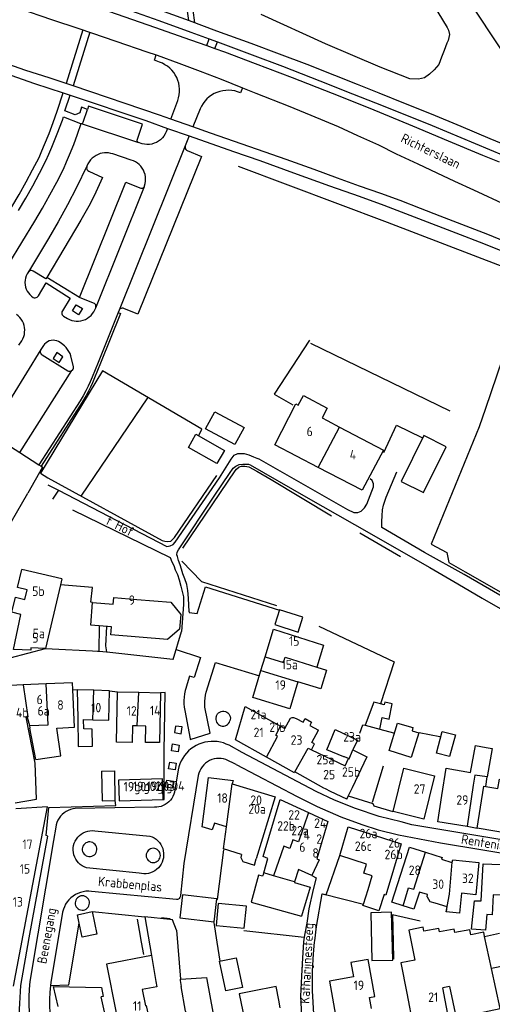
# Model space of a CAD drawing. Header units: metres. Extents: x 226218 to 240385, y 439369 to 449677.
# Tile 241 of 256: x 236161 to 236286, y 444984 to 445244. Entities that reach past the tile are written whole.
import ezdxf

# ---------------------------------------------------------------- set-up
doc = ezdxf.new("R2010")
doc.units = ezdxf.units.M
doc.header["$MEASUREMENT"] = 0
for name, color, linetype in [('BIJGEBOUW', 4, 'Continuous'), ('DAKRAND', 4, 'Continuous'), ('DAKRAND-BYG', 4, 'Continuous'), ('HEG', 253, 'Continuous'), ('HEK', 253, 'Continuous'), ('HOOFDGEBOUW', 4, 'Continuous'), ('HUISNUMMER', 253, 'Continuous'), ('KANTVERH', 253, 'Continuous'), ('KANTWATER', 153, 'Continuous'), ('KNTONVERHARD', 253, 'Continuous'), ('KUNSTWERK', 253, 'Continuous'), ('OVLIJNOBJ', 253, 'Continuous'), ('RASTER', 253, 'Continuous'), ('STRAATNAAM', 253, 'Continuous'), ('TUSSENMUUR', 253, 'Continuous')]:
    doc.layers.add(name, color=color, linetype=linetype)
doc.styles.get("Standard").update_dxf_attribs({"font": 'iso.shx'})

msp = doc.modelspace()

# ---------------------------------------------------------------- linework, layer by layer
at = {"layer": 'BIJGEBOUW'}
for p in [(236182.98, 445045.3), (236186.55, 445037.48)]:
    msp.add_line(p, (236186.44, 445045.35), dxfattribs=at)
for points in [[(236182.98, 445045.3), (236183.11, 445037.43), (236186.55, 445037.48)], [(236199.26, 445037.79), (236199.11, 445043.28), (236187.45, 445042.92), (236187.63, 445037.44), (236199.26, 445037.79)]]:
    msp.add_lwpolyline(points, dxfattribs=at)
at = {"layer": 'DAKRAND'}
for p, q in [((236172.41, 445096.23), (236161.83, 445098.72)), ((236163.28, 445059.62), (236163.84, 445057.35)), ((236163.84, 445057.35), (236164, 445056.71)), ((236249.54, 445050.89), (236253.26, 445049.1)), ((236252.32, 445010.08), (236253.57, 445013.97)), ((236202.8, 445003.21), (236203.9, 444990.16)), ((236284.42, 445001.52), (236288.36, 445002.34)), ((236203.9, 444990.16), (236210.86, 444990.62)), ((236275.14, 444988.28), (236273.37, 444987.94))]:
    msp.add_line(p, q, dxfattribs=at)
for points in [[(236235.08, 445142.19), (236236.43, 445144.73), (236242.74, 445141.4), (236241.39, 445138.85)], [(236180.59, 445089.93), (236180.12, 445090.02), (236180.6, 445093.92), (236172.04, 445094.64)], [(236180.59, 445089.93), (236186.04, 445089.47), (236186.11, 445090.33), (236186.19, 445091.29), (236192.29, 445090.78)], [(236160.11, 445036.88), (236165.72, 445037.86), (236165.33, 445047.39), (236162.96, 445059.56), (236163.28, 445059.62)], [(236165.56, 445048.34), (236172.18, 445049.32), (236171.09, 445056.71)], [(236244.83, 445056.28), (236250.76, 445053.45), (236249.56, 445050.95)], [(236273.13, 445038.85), (236274.22, 445046.04), (236280.71, 445044.89), (236281.99, 445052.08), (236284.83, 445051.57), (236286.42, 445051.29), (236285.15, 445043.76)], [(236249.56, 445050.95), (236249.53, 445050.89), (236249.54, 445050.89)], [(236285.15, 445043.76), (236281.85, 445044.26), (236281.44, 445041.57)], [(236220.07, 445023.22), (236219.83, 445022.45), (236220.42, 445021.34), (236223.45, 445020.42), (236223.94, 445022.05)], [(236225.82, 445018.03), (236225.63, 445017.46), (236224.56, 445017.76), (236222.58, 445010.57), (236235.93, 445006.9)], [(236257.8, 445012.6), (236256.42, 445008.32), (236252.19, 445009.68), (236252.32, 445010.08)], [(236269.17, 445012), (236269.92, 445010.8), (236271.22, 445010.41), (236274.43, 445009.45), (236274.29, 445008.03)], [(236285.04, 445007.31), (236284.7, 445003.18), (236281, 445003.39), (236281.73, 445010.98), (236283.52, 445010.9)], [(236280.8, 445001.95), (236280.54, 445003.3), (236276.57, 445002.54), (236276.39, 445003.45), (236272.48, 445002.7), (236272.29, 445003.64), (236268.34, 445002.88), (236268.14, 445003.93), (236264.38, 445003.21), (236265.91, 444995.26), (236262.27, 444994.56), (236263.82, 444986.47)], [(236171.44, 444982.96), (236170.25, 444988.22), (236182.98, 444987.99), (236183.38, 444985.63), (236182.82, 444985.51)], [(236229.88, 444984.67), (236229.17, 444988.23), (236222.95, 444986.98)]]:
    msp.add_lwpolyline(points, dxfattribs=at)
at = {"layer": 'DAKRAND-BYG'}
for p, q in [((236252.77, 445057.43), (236256.64, 445056.4)), ((236177.81, 445001.32), (236177.03, 445005))]:
    msp.add_line(p, q, dxfattribs=at)
for points in [[(236218.29, 445131.78), (236210.52, 445135.95), (236212.95, 445140.48), (236220.72, 445136.32), (236218.29, 445131.78)], [(236213.53, 445126.75), (236205.99, 445131), (236207.97, 445134.5), (236215.51, 445130.25), (236213.53, 445126.75)], [(236268.26, 445119.07), (236274.29, 445131.2), (236268.37, 445134.15), (236262.33, 445122.02), (236268.26, 445119.07)], [(236228.84, 445084.09), (236235, 445082.13), (236236.24, 445086.03), (236230.09, 445087.99), (236228.84, 445084.09)], [(236256.82, 445063.09), (236255.1, 445063.52), (236252.77, 445057.43)], [(236256.64, 445056.4), (236257.26, 445059.48), (236259.15, 445059.09), (236259.95, 445063.14), (236257.99, 445063.52), (236257.82, 445062.85), (236256.82, 445063.09)], [(236265, 445048.91), (236259.14, 445050.73), (236261.39, 445057.96), (236265.45, 445056.83), (236265.22, 445055.98), (236267.01, 445055.44), (236265, 445048.91)], [(236275.16, 445049.12), (236271.67, 445050.04), (236273.18, 445055.82), (236276.68, 445054.9), (236275.16, 445049.12)], [(236203.68, 445006.41), (236212.77, 445005.36), (236213.48, 445011.45), (236204.39, 445012.49), (236203.68, 445006.41)], [(236177.03, 445005), (236176.55, 445007.26), (236180.43, 445008.08)], [(236180.43, 445008.08), (236181.69, 445002.14), (236177.81, 445001.32)], [(236213.28, 445004.38), (236220.78, 445003.66), (236221.35, 445009.52), (236213.84, 445010.24), (236213.28, 445004.38)], [(236260.08, 444995.25), (236259.78, 445007.93), (236254.29, 445007.8), (236254.59, 444995.12), (236260.08, 444995.25)], [(236215.86, 444987.08), (236214.23, 444994.94), (236218.63, 444995.86), (236220.26, 444988), (236215.86, 444987.08)]]:
    msp.add_lwpolyline(points, dxfattribs=at)
at = {"layer": 'HEG'}
for p, q in [((236275.28, 445140.63), (236238.42, 445158.53)), ((236251.4, 445108.42), (236262.11, 445102.13)), ((236279.27, 445098.08), (236324.32, 445072.2)), ((236254.69, 445037.05), (236257.68, 445046.68)), ((236192.36, 445006.04), (236192.91, 445003.11)), ((236192.91, 445003.11), (236193.49, 445000)), ((236220.64, 445003.08), (236236.61, 445001.33)), ((236193.49, 445000), (236194.1, 444996.74))]:
    msp.add_line(p, q, dxfattribs=at)
for points in [[(236238.08, 445159.42), (236228.72, 445145.16), (236233.63, 445142.27)], [(236204.47, 445104.36), (236218.39, 445124.84), (236218.74, 445125.28), (236219.4, 445125.87), (236220.05, 445126.1), (236220.95, 445126.08), (236221.99, 445125.86), (236224.1, 445124.77), (236227.93, 445122.55), (236243.84, 445112.91)], [(236168.77, 445122.97), (236199.05, 445106.41), (236199.69, 445106.2), (236200.53, 445106.09), (236201.33, 445106.22), (236202.24, 445107.14), (236213.53, 445123.56)], [(236204.19, 445100.9), (236209.43, 445095.47), (236229.34, 445089.17)]]:
    msp.add_lwpolyline(points, dxfattribs=at)
at = {"layer": 'HEK'}
for p, q in [((236177.57, 445118.11), (236195.19, 445144.18)), ((236267.07, 445055.48), (236272.57, 445054.47))]:
    msp.add_line(p, q, dxfattribs=at)
for points in [[(236296.51, 445176.07), (236284.63, 445141.37), (236283.03, 445136.48), (236270.23, 445105.38), (236274.46, 445103.15), (236274.95, 445100.51), (236279.27, 445098.08)], [(236208.74, 445134.15), (236209.52, 445135.82), (236183.21, 445151.35), (236166.76, 445124.21), (236168.77, 445122.97)], [(236240.53, 445083.65), (236260.46, 445074.22), (236256.82, 445063.09)]]:
    msp.add_lwpolyline(points, dxfattribs=at)
at = {"layer": 'HOOFDGEBOUW'}
for p, q in [((236234.45, 445142.53), (236235.08, 445142.19)), ((236241.39, 445138.85), (236242.68, 445138.17)), ((236242.68, 445138.17), (236246, 445136.42)), ((236153.15, 445134.91), (236161.32, 445129.66)), ((236161.32, 445129.66), (236166.38, 445126.41)), ((236167.32, 445125.81), (236163.41, 445118.95)), ((236166.38, 445126.41), (236166.93, 445126.06)), ((236166.93, 445126.06), (236167.32, 445125.81)), ((236172.41, 445096.23), (236172.04, 445094.64)), ((236225.19, 445071.92), (236226.3, 445075.56)), ((236239.96, 445072.81), (236242.52, 445071.99)), ((236162.18, 445068.12), (236151.06, 445067.65)), ((236168.26, 445068.38), (236162.18, 445068.12)), ((236175.8, 445056.91), (236175.38, 445066.9)), ((236185.1, 445066.59), (236180.9, 445066.71)), ((236192.82, 445066.17), (236198.56, 445066.06)), ((236238.59, 445058.29), (236238.13, 445057.37)), ((236238.13, 445057.37), (236240.44, 445056.15)), ((236165.56, 445048.34), (236164, 445056.71)), ((236171.09, 445056.71), (236175.8, 445056.91)), ((236281.44, 445041.57), (236279.79, 445030.7)), ((236225.82, 445018.03), (236225.92, 445018.37)), ((236194.4, 445006.68), (236196.17, 444996.48)), ((236201.05, 445005.99), (236194.4, 445006.68)), ((236290.18, 444993.84), (236286.24, 444993)), ((236185.88, 444971.86), (236182.82, 444985.51)), ((236230.29, 444982.64), (236229.88, 444984.67))]:
    msp.add_line(p, q, dxfattribs=at)
for points in [[(236240.36, 445125.72), (236228.83, 445131.72), (236234.45, 445142.53)], [(236246, 445136.42), (236257.61, 445130.28), (236251.97, 445119.68), (236240.36, 445125.72)], [(236155.8, 445105.6), (236156.11, 445106.16), (236163.41, 445118.95)], [(236172.04, 445094.64), (236168.09, 445077.8), (236164.22, 445077.96), (236164.2, 445077.3), (236159.6, 445077.47), (236161.6, 445086.78), (236159.21, 445087.41), (236160.19, 445091.33), (236162.62, 445090.73), (236163.25, 445093.32), (236160.7, 445093.92), (236161.83, 445098.72)], [(236192.29, 445090.78), (236201.3, 445090.03), (236203.98, 445086.8), (236203.65, 445082.86), (236200.42, 445080.18), (236185.44, 445081.43), (236185.61, 445083.49), (236180.09, 445083.96), (236180.59, 445089.93)], [(236226.3, 445075.56), (236228.5, 445082.85), (236241.73, 445078.65), (236239.96, 445072.81)], [(236234.98, 445068.91), (236232.82, 445061.77), (236223.05, 445064.82), (236225.19, 445071.92)], [(236242.52, 445071.99), (236241.07, 445067.07), (236234.98, 445068.91)], [(236175.38, 445066.9), (236175.3, 445068.68), (236168.26, 445068.38)], [(236180.9, 445066.71), (236176.46, 445066.83), (236176.7, 445059.25), (236176.76, 445051.79), (236180.6, 445051.91), (236180.45, 445056.43), (236178.27, 445056.5), (236178.19, 445058.94), (236180.67, 445058.86)], [(236180.67, 445058.86), (236184.88, 445058.75), (236185.1, 445066.59)], [(236192.35, 445057.29), (236191.14, 445057.32), (236191.05, 445052.87), (236186.95, 445052.96), (236187.21, 445066.28), (236192.82, 445066.17)], [(236198.56, 445066.06), (236198.3, 445052.83), (236194.6, 445052.9), (236194.68, 445057.24), (236192.35, 445057.29)], [(236226.61, 445049.01), (236218.43, 445053.56), (236221, 445062.45), (236230.37, 445057.24)], [(236230.37, 445057.24), (236231.52, 445056.6), (236233.02, 445059.3), (236233.46, 445059.48), (236233.81, 445059.47), (236234.54, 445059.26), (236236.37, 445058.29)], [(236236.37, 445058.29), (236236.89, 445059.23), (236238.59, 445058.29)], [(236238.54, 445050.91), (236239.36, 445052.48), (236238.7, 445052.83), (236240.44, 445056.15)], [(236248.38, 445048.6), (236247.3, 445049.04), (236247.18, 445049.08), (236242.65, 445050.94), (236244.83, 445056.28)], [(236238.54, 445050.91), (236247.45, 445046.65), (236248.38, 445048.6)], [(236234.19, 445045.07), (236234.08, 445044.86), (236226.61, 445049.01)], [(236253.26, 445049.1), (236249.34, 445040.89), (236248.32, 445038.76)], [(236248.32, 445038.76), (236247.92, 445037.94), (236247.89, 445037.87), (236243.57, 445039.93), (236242.24, 445040.57), (236241.86, 445040.75), (236234.19, 445045.07)], [(236271.14, 445044.03), (236268.3, 445032.56), (236260.17, 445034.59), (236262.99, 445046.05), (236271.14, 445044.03)], [(236216.05, 445030.57), (236212.84, 445031.54), (236212.29, 445029.7), (236209.6, 445030.51), (236211.28, 445043.6), (236217.83, 445042.77), (236217.57, 445041.92), (236217.58, 445041.92)], [(236217.58, 445041.92), (236228.92, 445038.48), (236223.94, 445022.05)], [(236293.05, 445039.53), (236291.32, 445028.72), (236282.43, 445030.15), (236284.22, 445041.33), (236287.96, 445040.73), (236288.35, 445043.18), (236291.95, 445042.36), (236291.54, 445039.77), (236293.05, 445039.53)], [(236225.92, 445018.37), (236227.04, 445022.12), (236225.75, 445022.72), (236230.27, 445037.79), (236237.8, 445034.32)], [(236279.79, 445030.7), (236279.78, 445030.66), (236272.06, 445031.83), (236273.13, 445038.85)], [(236159.6, 444988.36), (236168.61, 445035.87), (236160.27, 445035.31)], [(236237.8, 445034.32), (236242.93, 445031.95), (236239.97, 445022.09), (236240.58, 445021.81), (236238.66, 445017.63), (236235.1, 445019.27), (236234.1, 445015.93)], [(236220.07, 445023.22), (236215.29, 445024.67), (236216.05, 445030.57)], [(236253.57, 445013.97), (236254.63, 445017.56), (236252.41, 445018.27), (236253.11, 445020.66), (236246.09, 445022.92), (236248.33, 445030.53), (236262.29, 445026.05), (236258.29, 445012.45), (236257.8, 445012.6)], [(236262.83, 445009.6), (236259.85, 445010.55), (236264.51, 445025.19), (236268.8, 445023.83)], [(236268.8, 445023.83), (236273.16, 445022.44), (236273, 445021.94), (236275.76, 445021.06), (236275.8, 445021.17)], [(236275.8, 445021.17), (236275.98, 445021.76), (236282.93, 445021.05), (236282.07, 445012.55), (236278.3, 445012.93), (236277.77, 445007.67), (236274.29, 445008.03)], [(236283.52, 445010.9), (236284.02, 445020.77), (236290.91, 445020.43), (236290.5, 445012.35), (236286.68, 445012.54), (236286.42, 445007.24), (236285.04, 445007.31)], [(236234.1, 445015.93), (236234.05, 445015.77), (236238.22, 445014.52), (236235.93, 445006.9)], [(236269.17, 445012), (236269.31, 445012.59), (236267.17, 445013.27), (236265.71, 445008.69), (236262.83, 445009.6)], [(236202.8, 445003.21), (236201.72, 445005.92), (236201.05, 445005.99)], [(236284.42, 445001.52), (236284.18, 445002.67), (236280.8, 445001.95)], [(236196.17, 444996.48), (236184.3, 444994.16), (236186.82, 444981.27), (236185.49, 444981.01), (236187.93, 444968.5), (236189.88, 444968.88), (236190.45, 444965.97), (236197.46, 444967.35)], [(236254.48, 444982.41), (236253.95, 444985.31), (236255.36, 444985.56), (236253.58, 444995.44), (236249.02, 444994.61), (236249.71, 444990.77), (236243.33, 444989.62), (236244.95, 444980.68)], [(236275.14, 444988.28), (236276.92, 444979.92), (236288.51, 444982.4), (236286.24, 444993)], [(236205.22, 444981.75), (236207.05, 444971.44), (236207.82, 444971.58), (236208.7, 444966.72), (236217.46, 444968.31), (236215.72, 444977.86), (236212.87, 444977.34), (236212.13, 444981.4), (236212.53, 444981.47), (236210.95, 444990.1), (236210.86, 444990.62)], [(236222.95, 444986.98), (236219.45, 444986.28), (236220.82, 444979.49), (236222.32, 444979.79)], [(236263.82, 444986.47), (236265.51, 444977.69), (236274.99, 444979.51), (236273.37, 444987.94)]]:
    msp.add_lwpolyline(points, dxfattribs=at)
at = {"layer": 'KANTVERH'}
for p, q in [((236204.6, 445254.09), (236205.98, 445244.08)), ((236207.71, 445243.44), (236206.22, 445254.42)), ((236177.98, 445241.63), (236173.61, 445227.4)), ((236179.84, 445241.01), (236175.4, 445226.79)), ((236210.86, 445237.46), (236211.45, 445239.23)), ((236210.86, 445237.46), (236212.97, 445236.71)), ((236211.45, 445239.23), (236213.69, 445238.41)), ((236212.97, 445236.71), (236213.69, 445238.41)), ((236194.98, 445235.82), (236197.45, 445234.97)), ((236197.45, 445234.97), (236197.71, 445234.88)), ((236175.4, 445226.79), (236173.61, 445227.4)), ((236171.21, 445220.07), (236172.8, 445224.9)), ((236172.8, 445224.9), (236174.63, 445224.29)), ((236220.29, 445226.29), (236219.73, 445224.92)), ((236220.29, 445226.29), (236223.8, 445224.86)), ((236201.31, 445217.94), (236203.14, 445222.88)), ((236178.07, 445217.14), (236179.23, 445220.56)), ((236209.09, 445220.71), (236207.14, 445215.89)), ((236177.41, 445216.82), (236177.49, 445216.79)), ((236177.41, 445216.82), (236177.49, 445216.79)), ((236177.49, 445216.79), (236177.58, 445216.77)), ((236177.49, 445216.79), (236177.58, 445216.77)), ((236177.58, 445216.77), (236192.74, 445211.75)), ((236207.14, 445215.89), (236201.31, 445217.94)), ((236200.42, 445215.53), (236200.09, 445214.63)), ((236200.42, 445215.53), (236206.18, 445213.52)), ((236211.84, 445214.25), (236207.14, 445215.89)), ((236193.68, 445211.46), (236192.74, 445211.75)), ((236206.18, 445213.52), (236205.13, 445210.89)), ((236190.84, 445207.14), (236185.92, 445208.74)), ((236205.13, 445210.89), (236187.59, 445167.33)), ((236179.1, 445205.53), (236176.33, 445199.84)), ((236179.57, 445204.16), (236183.21, 445202.51)), ((236181.43, 445168.02), (236194.31, 445200.14)), ((236194.31, 445200.14), (236194.37, 445200.3)), ((236194.31, 445200.14), (236194.37, 445200.3)), ((236158.42, 445179.64), (236165.29, 445190.97)), ((236177.43, 445191.23), (236168.48, 445176.05)), ((236177.11, 445170.71), (236168.48, 445176.05)), ((236180.86, 445169.27), (236177.11, 445170.71)), ((236181.22, 445167.5), (236181.41, 445167.97)), ((236181.41, 445167.97), (236181.43, 445168.02)), ((236181.41, 445167.97), (236181.43, 445168.02)), ((236187.59, 445167.33), (236187.35, 445166.72)), ((236172.89, 445165.77), (236173.93, 445165.15)), ((236161.07, 445158.11), (236161.83, 445159.27)), ((236166.86, 445156.95), (236153.15, 445134.91)), ((236167.56, 445158.01), (236166.86, 445156.95)), ((236173.12, 445157.91), (236172.38, 445158.53)), ((236167.2, 445155.58), (236174.02, 445151.34)), ((236175.5, 445152.39), (236174.83, 445155.32)), ((236161.32, 445129.66), (236175.11, 445151.37)), ((236177.29, 445143.39), (236166.38, 445126.41)), ((236177.83, 445143.04), (236166.93, 445126.06)), ((236182.31, 445077.04), (236182.45, 445083.76)), ((236201.96, 445074.83), (236204.11, 445082.29)), ((236181.86, 445077.05), (236182.31, 445077.02)), ((236184.4, 445076.89), (236201.86, 445074.98)), ((236175.38, 445066.9), (236176.46, 445066.83)), ((236185.1, 445066.59), (236187.21, 445066.28)), ((236205.01, 445061.36), (236206.39, 445053.81)), ((236220.22, 445050.21), (236216.76, 445052.13)), ((236218.61, 445047.07), (236215.89, 445048.36)), ((236203.27, 445045.65), (236202.26, 445039.73)), ((236196.96, 445035.75), (236175.99, 445035.39)), ((236181.14, 445029.5), (236195.75, 445028.06)), ((236279.79, 445030.7), (236282.43, 445030.15)), ((236242.42, 445012.56), (236246.09, 445022.92)), ((236192.92, 445018.29), (236178.96, 445019.68)), ((236202.79, 445011.28), (236180.3, 445013.45)), ((236172.65, 445007.98), (236169.48, 444989.29)), ((236180.43, 445008.08), (236194.4, 445006.68)), ((236212.68, 445005.19), (236213.49, 445000)), ((236213.49, 445000), (236214.28, 444994.95)), ((236169.48, 444989.29), (236169.39, 444988.48))]:
    msp.add_line(p, q, dxfattribs=at)
for points in [[(236062.79, 445265.51), (236066.24, 445263.75), (236071.16, 445261.35), (236076.87, 445258.7), (236085.05, 445255.29), (236092.65, 445252.59), (236101.23, 445249.37), (236111.25, 445245.83), (236122.16, 445242.11), (236134.45, 445237.87), (236145.9, 445233.95), (236155.88, 445230.7), (236165.16, 445227.37), (236172.8, 445224.9)], [(236162.88, 445230.86), (236154.8, 445233.7), (236146.8, 445236.31), (236139.3, 445238.91), (236131.79, 445241.51), (236124.54, 445243.95), (236116.49, 445246.71), (236106.67, 445250.1), (236097.64, 445253.43), (236090.73, 445255.96), (236086.2, 445257.6), (236082.74, 445258.97), (236077.97, 445261.01), (236072.13, 445263.63)], [(236151.08, 445250.59), (236157.11, 445248.62), (236160.96, 445247.34), (236169.74, 445244.37), (236176.95, 445241.98), (236180.26, 445240.86), (236186.73, 445238.64), (236194.98, 445235.82)], [(236290.85, 445210.73), (236285.91, 445212.79), (236278.18, 445215.99), (236270.39, 445219.29), (236263.44, 445221.98), (236256.49, 445224.81), (236250.72, 445227.12), (236244.71, 445229.54), (236237.41, 445232.43), (236230.11, 445235.17), (236222.61, 445237.97), (236213.53, 445241.29), (236206.23, 445243.99), (236197.4, 445247.21), (236189.85, 445249.81), (236183.84, 445251.88)], [(236182.66, 445249.39), (236189.15, 445247.29), (236198.13, 445244.11), (236206.61, 445241), (236211.45, 445239.23)], [(236182.11, 445247.48), (236183.03, 445247.17), (236197, 445242.3), (236206.52, 445239.01), (236210.86, 445237.46)], [(236213.69, 445238.41), (236214.41, 445238.14), (236222.89, 445234.98), (236230.93, 445231.97), (236240.8, 445228.13), (236249.47, 445224.66), (236257.56, 445221.51), (236270.52, 445216.26), (236289.49, 445208.32)], [(236198.35, 445233.05), (236196.98, 445233.55), (236197.45, 445234.97)], [(236197.71, 445234.88), (236203.39, 445232.81), (236209.04, 445230.69), (236214.68, 445228.52), (236220.29, 445226.29)], [(236212.97, 445236.71), (236215.55, 445235.78), (236223.64, 445232.67), (236233.46, 445228.98), (236244.06, 445224.88), (236254.02, 445220.84), (236265.35, 445216.17), (236274.76, 445212.24), (236283.88, 445208.46), (236288.27, 445206.63)], [(236203.14, 445222.88), (236203.37, 445223.62), (236203.53, 445224.39), (236203.61, 445225.17), (236203.61, 445225.95), (236203.54, 445226.73), (236203.39, 445227.49), (236203.17, 445228.24), (236202.87, 445228.97), (236202.5, 445229.66), (236202.07, 445230.31), (236201.57, 445230.91), (236201.02, 445231.46), (236200.41, 445231.96), (236199.76, 445232.39), (236199.07, 445232.76), (236198.35, 445233.05)], [(236173.61, 445227.4), (236169.1, 445228.93), (236162.88, 445230.86)], [(236201.31, 445217.94), (236198.35, 445218.98), (236175.4, 445226.79)], [(236179.23, 445220.56), (236177.68, 445221.11), (236177.22, 445219.66), (236175.98, 445219.07), (236173.26, 445220.17), (236174.63, 445224.29)], [(236174.63, 445224.29), (236194.72, 445217.62), (236200.42, 445215.53)], [(236219.73, 445224.92), (236218.99, 445225.21), (236218.22, 445225.42), (236217.44, 445225.55), (236216.64, 445225.61), (236215.85, 445225.59), (236215.06, 445225.48), (236214.28, 445225.3), (236213.53, 445225.05), (236212.8, 445224.72), (236212.11, 445224.32), (236211.47, 445223.85), (236210.87, 445223.32), (236210.33, 445222.74), (236209.85, 445222.1), (236209.43, 445221.42), (236209.09, 445220.71)], [(236223.8, 445224.86), (236232.35, 445221.45), (236238.36, 445218.98), (236245.61, 445215.99), (236250.78, 445213.65), (236256.34, 445211.14), (236261.02, 445208.8), (236266.78, 445206.14), (236271.75, 445203.75), (236276.42, 445201.56), (236281.45, 445199.27), (236290.21, 445195.15), (236297.45, 445191.91), (236303.36, 445189.4), (236311.89, 445185.88), (236320.41, 445182.37), (236335.32, 445176.59)], [(236167.87, 445211.27), (236169.04, 445214.18), (236170.15, 445217.12), (236171.21, 445220.07)], [(236192.43, 445212.37), (236193.8, 445216.64), (236179.51, 445221.39), (236179.23, 445220.56)], [(236169.76, 445210.5), (236171.2, 445214.1), (236172.59, 445217.71)], [(236172.59, 445217.71), (236172.88, 445218.59), (236177.41, 445216.82)], [(236174.5, 445208.55), (236175.58, 445211.27), (236176.61, 445214.01), (236177.58, 445216.77)], [(236177.58, 445216.77), (236177.74, 445216.8), (236177.89, 445216.87), (236178, 445216.99), (236178.07, 445217.14)], [(236200.09, 445214.63), (236199.82, 445214.04), (236199.47, 445213.48), (236199.06, 445212.98), (236198.58, 445212.53), (236198.06, 445212.14), (236197.49, 445211.81), (236196.89, 445211.56), (236196.27, 445211.38), (236195.62, 445211.28), (236194.97, 445211.26), (236194.32, 445211.32), (236193.68, 445211.46)], [(236332.23, 445168.86), (236317.11, 445174.58), (236310.02, 445177.47), (236302.82, 445180.41), (236297.15, 445182.67), (236291.33, 445184.98), (236285.27, 445187.4), (236278.37, 445190.08), (236272.65, 445192.29), (236267.42, 445194.34), (236262.04, 445196.4), (236256.91, 445198.3), (236251.33, 445200.21), (236245.46, 445202.37), (236239.3, 445204.59), (236231.85, 445207.24), (236224.3, 445209.94), (236211.84, 445214.25)], [(236166.39, 445207.82), (236167.14, 445209.54), (236167.87, 445211.27)], [(236192.74, 445211.75), (236192.58, 445211.85), (236192.47, 445212), (236192.42, 445212.18), (236192.43, 445212.37)], [(236206.18, 445213.52), (236217.87, 445209.43), (236224.93, 445206.99), (236233.81, 445203.72), (236243.38, 445200.28), (236251.18, 445197.53), (236257.69, 445195.2), (236266.91, 445191.67), (236276.78, 445187.83), (236284.12, 445184.99), (236293.34, 445181.31), (236302.07, 445177.79), (236313.41, 445173.22), (236326.13, 445168.13)], [(236168.23, 445206.94), (236169.01, 445208.72), (236169.76, 445210.5)], [(236172.85, 445204.73), (236173.69, 445206.64), (236174.5, 445208.55)], [(236182.07, 445208.64), (236181.51, 445208.35), (236180.98, 445208), (236180.5, 445207.6), (236180.07, 445207.15), (236179.69, 445206.65), (236179.36, 445206.11), (236179.1, 445205.53)], [(236185.92, 445208.74), (236185.38, 445208.91), (236184.83, 445209.02), (236184.26, 445209.07), (236183.7, 445209.05), (236183.14, 445208.98), (236182.59, 445208.84), (236182.07, 445208.64)], [(236205.67, 445209.63), (236209.47, 445208.11), (236192.61, 445166.33), (236188.89, 445167.84)], [(236205.13, 445210.89), (236205.07, 445210.64), (236205.07, 445210.39), (236205.14, 445210.15), (236205.27, 445209.93), (236205.45, 445209.76), (236205.67, 445209.63)], [(236162.96, 445201.32), (236164.7, 445204.56), (236166.39, 445207.82)], [(236164.74, 445200.34), (236166.51, 445203.63), (236168.23, 445206.94)], [(236194.37, 445200.3), (236194.53, 445200.89), (236194.62, 445201.5), (236194.64, 445202.11), (236194.59, 445202.72), (236194.48, 445203.32), (236194.29, 445203.9), (236194.04, 445204.46), (236193.73, 445204.99), (236193.36, 445205.48), (236192.94, 445205.92), (236192.47, 445206.32), (236191.96, 445206.65), (236191.42, 445206.93), (236190.84, 445207.14)], [(236169.23, 445197.88), (236171.07, 445201.29), (236172.85, 445204.73)], [(236179.1, 445205.53), (236179.03, 445205.28), (236179.01, 445205.02), (236179.07, 445204.76), (236179.18, 445204.52), (236179.35, 445204.32), (236179.57, 445204.16)], [(236159.22, 445194.77), (236161.11, 445198.03), (236162.96, 445201.32)], [(236177.11, 445170.71), (236189.38, 445201.26), (236193.1, 445199.75)], [(236183.21, 445202.51), (236182.37, 445200.57), (236181.48, 445198.65), (236180.54, 445196.75), (236179.55, 445194.89), (236178.51, 445193.04), (236177.43, 445191.23)], [(236160.98, 445193.74), (236162.88, 445197.03), (236164.74, 445200.34)], [(236176.33, 445199.84), (236173.91, 445195.3), (236171.43, 445190.81), (236168.89, 445186.34), (236166.28, 445181.92), (236163.61, 445177.53)], [(236193.1, 445199.75), (236193.34, 445199.66), (236193.6, 445199.65), (236193.86, 445199.72)], [(236193.86, 445199.72), (236194.04, 445199.82), (236194.19, 445199.96), (236194.31, 445200.14)], [(236165.29, 445190.97), (236167.29, 445194.41), (236169.23, 445197.88)], [(236163.61, 445177.53), (236163.39, 445177.29), (236163.24, 445176.99)], [(236164.17, 445177.85), (236163.87, 445177.72), (236163.61, 445177.53)], [(236164.82, 445177.71), (236164.63, 445177.82), (236164.4, 445177.87), (236164.17, 445177.85)], [(236168.48, 445176.05), (236168.23, 445175.63), (236164.82, 445177.71)], [(236163.24, 445176.99), (236162.99, 445176.45), (236162.81, 445175.87), (236162.7, 445175.28), (236162.67, 445174.68), (236162.72, 445174.07), (236162.84, 445173.48)], [(236162.84, 445173.48), (236163.02, 445172.94), (236163.28, 445172.42), (236163.6, 445171.93), (236163.97, 445171.49), (236164.4, 445171.1), (236164.87, 445170.77)], [(236166.22, 445171.16), (236168.3, 445174.57), (236174.64, 445170.59), (236172.57, 445167.17)], [(236164.87, 445170.77), (236165.11, 445170.68), (236165.37, 445170.65), (236165.63, 445170.69), (236165.86, 445170.79), (236166.07, 445170.95), (236166.22, 445171.16)], [(236172.57, 445167.17), (236172.46, 445166.93), (236172.41, 445166.67), (236172.44, 445166.41), (236172.53, 445166.16), (236172.68, 445165.94), (236172.89, 445165.77)], [(236173.93, 445165.15), (236174.48, 445164.88), (236175.06, 445164.67), (236175.66, 445164.53), (236176.27, 445164.47), (236176.89, 445164.47), (236177.5, 445164.55), (236178.1, 445164.71), (236178.67, 445164.93), (236179.21, 445165.22), (236179.72, 445165.58), (236180.18, 445165.99), (236180.58, 445166.45), (236180.93, 445166.96), (236181.22, 445167.5)], [(236181.43, 445168.02), (236181.48, 445168.26), (236181.48, 445168.52), (236181.4, 445168.76), (236181.27, 445168.97), (236181.08, 445169.15), (236180.86, 445169.27)], [(236188.89, 445167.84), (236188.64, 445167.91), (236188.39, 445167.92), (236188.14, 445167.85), (236187.91, 445167.73), (236187.73, 445167.55), (236187.59, 445167.33)], [(236161.83, 445159.27), (236162.12, 445159.8), (236162.35, 445160.36), (236162.51, 445160.94), (236162.59, 445161.53), (236162.61, 445162.14), (236162.56, 445162.74), (236162.44, 445163.33), (236162.25, 445163.9), (236161.99, 445164.45), (236161.67, 445164.96), (236161.3, 445165.43), (236160.87, 445165.85), (236160.39, 445166.22)], [(236187.35, 445166.72), (236182.04, 445153.55), (236180.46, 445149.65)], [(236187.35, 445166.72), (236187.95, 445166.47), (236182.64, 445153.3), (236181.06, 445149.41)], [(236172.38, 445158.53), (236171.99, 445158.85), (236171.56, 445159.09), (236171.09, 445159.27), (236170.6, 445159.37), (236170.1, 445159.4), (236169.6, 445159.35), (236169.12, 445159.22), (236168.66, 445159.01), (236168.25, 445158.74), (236167.88, 445158.4), (236167.56, 445158.01)], [(236166.86, 445156.95), (236166.76, 445156.72), (236166.71, 445156.46), (236166.74, 445156.2), (236166.84, 445155.96), (236166.99, 445155.74), (236167.2, 445155.58)], [(236174.83, 445155.32), (236174.61, 445155.91), (236174.33, 445156.47), (236173.98, 445157), (236173.58, 445157.48), (236173.12, 445157.91)], [(236174.02, 445151.34), (236174.23, 445151.24), (236174.45, 445151.19), (236174.69, 445151.2), (236174.91, 445151.26), (236175.11, 445151.37)], [(236175.11, 445151.37), (236175.29, 445151.52), (236175.42, 445151.71), (236175.5, 445151.93), (236175.53, 445152.16), (236175.5, 445152.39)], [(236180.46, 445149.65), (236179.95, 445148.42), (236179.41, 445147.22), (236178.82, 445146.03)], [(236181.06, 445149.41), (236180.55, 445148.16), (236179.99, 445146.94), (236179.4, 445145.73)], [(236178.82, 445146.03), (236178.09, 445144.69), (236177.29, 445143.39)], [(236179.4, 445145.73), (236178.91, 445144.81), (236178.38, 445143.92), (236177.83, 445143.04)], [(236168.76, 445121.12), (236171.54, 445119.68), (236169.99, 445117.28)], [(236206.14, 445087.48), (236206.15, 445087.26), (236208.3, 445087), (236210.49, 445094.1), (236230.07, 445087.92)], [(236184.23, 445083.61), (236184.03, 445078.44), (236184.23, 445076.91)], [(236158.71, 445075.28), (236168.09, 445077.8), (236182.31, 445077.04), (236184.23, 445076.91)], [(236202.73, 445077.52), (236209.14, 445075.39), (236207.48, 445070.07), (236206.25, 445070.42), (236205.34, 445067.56), (236205.34, 445067.47)], [(236210.67, 445066.19), (236213.12, 445074.02), (236224.78, 445070.54)], [(236199.26, 445037.79), (236199.58, 445037.81), (236199.53, 445050.53), (236199.78, 445066.1), (236198.56, 445066.06)], [(236205.34, 445067.47), (236205.1, 445066.62), (236204.92, 445065.76), (236204.81, 445064.88), (236204.76, 445064), (236204.78, 445063.11), (236204.86, 445062.23), (236205.01, 445061.36)], [(236210.36, 445062.21), (236210.31, 445063.01), (236210.32, 445063.81), (236210.38, 445064.61), (236210.49, 445065.41), (236210.67, 445066.19)], [(236206.47, 445053.7), (236211.69, 445055.32), (236210.36, 445062.21)], [(236213.34, 445059.73), (236213.47, 445060.09), (236213.67, 445060.43), (236213.93, 445060.71), (236214.25, 445060.93), (236214.6, 445061.09), (236214.98, 445061.17), (236215.37, 445061.17), (236215.75, 445061.1), (236216.11, 445060.94), (236216.43, 445060.72), (236216.69, 445060.44), (236216.89, 445060.11), (236217.03, 445059.74), (236217.08, 445059.36), (236217.06, 445058.97), (236216.96, 445058.6)], [(236213.34, 445059.73), (236213.25, 445059.36), (236213.24, 445058.98), (236213.31, 445058.61), (236213.45, 445058.26), (236213.65, 445057.94), (236213.91, 445057.67), (236214.23, 445057.46), (236214.57, 445057.31)], [(236214.57, 445057.31), (236214.94, 445057.24), (236215.32, 445057.23), (236215.69, 445057.31), (236216.04, 445057.45), (236216.35, 445057.66), (236216.61, 445057.93), (236216.82, 445058.25), (236216.96, 445058.6)], [(236204.03, 445055.15), (236204.29, 445057.02), (236202.52, 445057.24), (236202.26, 445055.5), (236204.03, 445055.15)], [(236201.75, 445052.5), (236203.51, 445052.2), (236203.23, 445050.43), (236201.47, 445050.67), (236201.75, 445052.5)], [(236216.76, 445052.13), (236216.01, 445052.47), (236215.23, 445052.76), (236214.43, 445052.97), (236213.62, 445053.1), (236212.8, 445053.17), (236211.97, 445053.17), (236211.15, 445053.09), (236210.34, 445052.94), (236209.54, 445052.72), (236208.77, 445052.43), (236208.03, 445052.07), (236207.32, 445051.65), (236206.65, 445051.16), (236206.02, 445050.63), (236205.45, 445050.03), (236204.93, 445049.39), (236204.47, 445048.71), (236204.07, 445047.99), (236203.73, 445047.23), (236203.47, 445046.45), (236203.27, 445045.65)], [(236352.93, 445009.12), (236335.37, 445015.28), (236321.22, 445020.2), (236315.29, 445022.15), (236310.71, 445023.34), (236303.85, 445024.59), (236282.11, 445028.27), (236265.19, 445031.06), (236262.29, 445031.84), (236256.48, 445033.31), (236250.22, 445035.37), (236244.68, 445037.58), (236239.77, 445039.91), (236220.22, 445050.21)], [(236201.02, 445047.69), (236202.76, 445047.36), (236202.45, 445045.6), (236200.71, 445045.91), (236201.02, 445047.69)], [(236215.89, 445048.36), (236215.28, 445048.54), (236214.65, 445048.64), (236214.01, 445048.67), (236213.38, 445048.63), (236212.75, 445048.51), (236212.14, 445048.33), (236211.55, 445048.07), (236211, 445047.76), (236210.49, 445047.38), (236210.02, 445046.95), (236209.61, 445046.46), (236209.25, 445045.94), (236208.95, 445045.37), (236208.72, 445044.78), (236208.56, 445044.16)], [(236218.61, 445047.07), (236234.8, 445038.6), (236240.09, 445035.88), (236246.36, 445033.19), (236251.94, 445031.13), (236256.27, 445029.76), (236261.62, 445028.45), (236272.78, 445026.34), (236294.61, 445022.66), (236305.84, 445020.81), (236310.46, 445019.83), (236314.3, 445018.76), (236332.55, 445012.56), (236343.32, 445008.81), (236351.62, 445005.92)], [(236200.21, 445042.9), (236201.98, 445042.64), (236201.68, 445040.79), (236199.88, 445041.06), (236200.21, 445042.9)], [(236208.56, 445044.16), (236204.74, 445020.79), (236203.85, 445012.32)], [(236202.26, 445039.73), (236202.09, 445039.16), (236201.86, 445038.6), (236201.56, 445038.08), (236201.21, 445037.6), (236200.8, 445037.16), (236200.34, 445036.77), (236199.84, 445036.44), (236199.31, 445036.17), (236198.74, 445035.96), (236198.16, 445035.82), (236197.56, 445035.75), (236196.96, 445035.75)], [(236161.31, 444983.74), (236161.6, 444988.47), (236163.74, 445001.1), (236168.7, 445028.04), (236168.29, 445028.27), (236168.96, 445035.7), (236186.73, 445036.2), (236186.55, 445037.48)], [(236248.32, 445038.76), (236254.84, 445036.7), (236255.07, 445036.1), (236260.16, 445034.6)], [(236175.99, 445035.39), (236175.36, 445035.29), (236174.74, 445035.12), (236174.14, 445034.88), (236173.57, 445034.58), (236173.04, 445034.21), (236172.56, 445033.8), (236172.12, 445033.33), (236171.73, 445032.81), (236171.4, 445032.26), (236171.14, 445031.67), (236170.94, 445031.06), (236170.81, 445030.43)], [(236170.81, 445030.43), (236170.22, 445026.89), (236163.94, 444989.58)], [(236178.96, 445019.68), (236178.38, 445019.91), (236177.83, 445020.2), (236177.32, 445020.56), (236176.86, 445020.98), (236176.46, 445021.46), (236176.12, 445021.98), (236175.84, 445022.53), (236175.64, 445023.12), (236175.51, 445023.73), (236175.45, 445024.35), (236175.47, 445024.97), (236175.57, 445025.59), (236175.74, 445026.18), (236175.99, 445026.76), (236176.3, 445027.29), (236176.67, 445027.79), (236177.11, 445028.23), (236177.6, 445028.62), (236178.12, 445028.95), (236178.69, 445029.21), (236179.28, 445029.39), (236179.89, 445029.51), (236180.52, 445029.54), (236181.14, 445029.5)], [(236180.25, 445026.49), (236179.88, 445026.54), (236179.5, 445026.53), (236179.14, 445026.43), (236178.8, 445026.28), (236178.49, 445026.05), (236178.24, 445025.78), (236178.04, 445025.46), (236177.91, 445025.1), (236177.85, 445024.73), (236177.86, 445024.36), (236177.95, 445023.99), (236178.1, 445023.65), (236178.31, 445023.34), (236178.58, 445023.08), (236178.9, 445022.88), (236179.25, 445022.74), (236179.62, 445022.67)], [(236179.62, 445022.67), (236180.01, 445022.67), (236180.38, 445022.76), (236180.74, 445022.91), (236181.05, 445023.13), (236181.32, 445023.41), (236181.53, 445023.74), (236181.66, 445024.1), (236181.73, 445024.48), (236181.71, 445024.87), (236181.62, 445025.24), (236181.46, 445025.59), (236181.23, 445025.9), (236180.95, 445026.16), (236180.62, 445026.36), (236180.25, 445026.49)], [(236195.75, 445028.06), (236196.33, 445027.86), (236196.87, 445027.58), (236197.39, 445027.24), (236197.85, 445026.85), (236198.27, 445026.4), (236198.63, 445025.9), (236198.92, 445025.36), (236199.15, 445024.79), (236199.31, 445024.2), (236199.4, 445023.59), (236199.41, 445022.98), (236199.35, 445022.36), (236199.21, 445021.77), (236199.01, 445021.19), (236198.74, 445020.64), (236198.4, 445020.13), (236198, 445019.66), (236197.55, 445019.24), (236197.05, 445018.88), (236196.52, 445018.59), (236195.95, 445018.35), (236195.36, 445018.2), (236194.75, 445018.11), (236194.13, 445018.09), (236193.52, 445018.15), (236192.92, 445018.29)], [(236196.67, 445024.85), (236196.3, 445024.82), (236195.94, 445024.71), (236195.62, 445024.53), (236195.33, 445024.3), (236195.1, 445024.01), (236194.92, 445023.68), (236194.82, 445023.33), (236194.78, 445022.96), (236194.82, 445022.59), (236194.93, 445022.24), (236195.11, 445021.91), (236195.34, 445021.63), (236195.63, 445021.4), (236195.96, 445021.22), (236196.31, 445021.12), (236196.68, 445021.09), (236197.05, 445021.13)], [(236197.05, 445021.13), (236197.4, 445021.23), (236197.73, 445021.41), (236198.01, 445021.65), (236198.24, 445021.93), (236198.41, 445022.26), (236198.52, 445022.61), (236198.55, 445022.98), (236198.51, 445023.34), (236198.4, 445023.7), (236198.23, 445024.02), (236197.99, 445024.3), (236197.71, 445024.54), (236197.38, 445024.71), (236197.03, 445024.82), (236196.67, 445024.85)], [(236238.66, 445017.63), (236239.79, 445017.03), (236239.03, 445013.97)], [(236180.3, 445013.45), (236179.56, 445013.5), (236178.83, 445013.47), (236178.1, 445013.36), (236177.38, 445013.18), (236176.69, 445012.92), (236176.03, 445012.59), (236175.41, 445012.2), (236174.84, 445011.74), (236174.31, 445011.22), (236173.85, 445010.65), (236173.44, 445010.03), (236173.11, 445009.38), (236172.84, 445008.69), (236172.65, 445007.98)], [(236239.03, 445013.97), (236237.83, 445008.82), (236237.3, 445005.05), (236236.8, 445002.28), (236236.51, 445000.79), (236236.46, 445000)], [(236177.88, 445012.26), (236177.51, 445012.22), (236177.16, 445012.12), (236176.84, 445011.95), (236176.56, 445011.72), (236176.32, 445011.44), (236176.14, 445011.13), (236176.03, 445010.78), (236175.98, 445010.42), (236176.01, 445010.05), (236176.1, 445009.7), (236176.26, 445009.38), (236176.48, 445009.08), (236176.75, 445008.84), (236177.06, 445008.65), (236177.4, 445008.53)], [(236177.4, 445008.53), (236177.78, 445008.47), (236178.15, 445008.49), (236178.52, 445008.58), (236178.86, 445008.74), (236179.16, 445008.97), (236179.41, 445009.25), (236179.6, 445009.58), (236179.72, 445009.94), (236179.77, 445010.31), (236179.74, 445010.69), (236179.64, 445011.05), (236179.47, 445011.39), (236179.23, 445011.68), (236178.94, 445011.93), (236178.61, 445012.11), (236178.25, 445012.22), (236177.88, 445012.26)], [(236203.85, 445012.32), (236203.82, 445012.04), (236203.71, 445011.79), (236203.55, 445011.57), (236203.33, 445011.41), (236203.07, 445011.3), (236202.79, 445011.28)], [(236239.4, 445000), (236239.44, 445000.38), (236239.92, 445004.1), (236241.37, 445012.83), (236242.42, 445012.56)], [(236198.8, 445006.48), (236201.03, 445006.23), (236201.05, 445005.99)], [(236169.39, 444988.48), (236174.27, 444988.7), (236177.03, 445005)], [(236236.46, 445000), (236236.21, 444995.83), (236235.96, 444990.96), (236235.69, 444985.65), (236235.93, 444980.47), (236236.21, 444977.13), (236236.8, 444972.35)], [(236240.04, 444972.88), (236239.23, 444981.05), (236238.86, 444987.12), (236238.87, 444992.29), (236239.07, 444996.86), (236239.4, 445000)], [(236163.94, 444989.58), (236163.8, 444987.55), (236163.73, 444985.51), (236163.72, 444983.48), (236163.77, 444981.44), (236163.89, 444979.41), (236164.07, 444977.38), (236164.32, 444975.36), (236164.63, 444973.34)], [(236169.39, 444988.48), (236169.26, 444986.7), (236169.19, 444984.91), (236169.18, 444983.13), (236169.24, 444981.34), (236169.37, 444979.56), (236169.55, 444977.78), (236169.8, 444976.01), (236170.12, 444974.25)], [(236161.31, 444977.73), (236161.21, 444979.23), (236161.18, 444980.74), (236161.21, 444982.24), (236161.31, 444983.74)]]:
    msp.add_lwpolyline(points, dxfattribs=at)
at = {"layer": 'KANTWATER'}
msp.add_lwpolyline([(236269.28, 445250.89), (236274.47, 445242.27), (236274.9, 445241.52), (236275.13, 445240.42), (236274.79, 445238.79), (236274.38, 445238.05), (236273.69, 445236.17), (236273.01, 445234.35), (236272.27, 445232.43), (236271.05, 445231.01), (236269.83, 445229.89), (236268.52, 445228.93), (236266.92, 445228.56), (236264.63, 445228.61), (236256.74, 445231.76), (236242.31, 445237.94), (236225.22, 445245.72)], dxfattribs=at)
at = {"layer": 'KNTONVERHARD'}
for points in [[(236257.73, 445129.72), (236261.06, 445136.95), (236267.8, 445133.68)], [(236171.54, 445119.68), (236200.21, 445104.8), (236201.11, 445104.93), (236201.96, 445105.35), (236202.42, 445105.89), (236214.18, 445122.99), (236217.27, 445127.95), (236218.08, 445128.93), (236219.09, 445129.4), (236219.54, 445129.44), (236220.73, 445129.42), (236222.01, 445129.04), (236223.25, 445128.57), (236224.13, 445128.2), (236224.58, 445128.04), (236248.15, 445114.56), (236249.83, 445113.83), (236250.82, 445113.8), (236251.77, 445114.13), (236252.64, 445115.01), (236253.21, 445115.99), (236254.99, 445120.58), (236255.01, 445121.42), (236254.68, 445122.22), (236254.1, 445122.73)], [(236206.14, 445087.48), (236205.98, 445091.1), (236205.83, 445093.14), (236205.52, 445094.74), (236205, 445096.24), (236204.53, 445097.54), (236204.16, 445098.74), (236203.74, 445099.9), (236203.36, 445101.1), (236203.04, 445102.1), (236202.9, 445102.6), (236202.96, 445103.29), (236203.37, 445103.88), (236212.98, 445118.34), (236216.84, 445124.13), (236217.86, 445125.55), (236218.57, 445126.08), (236219.42, 445126.46), (236220.37, 445126.59), (236221.16, 445126.57), (236221.86, 445126.56), (236222.35, 445126.4), (236237.09, 445117.93), (236249.96, 445110.64), (236269.9, 445099.22), (236277.32, 445094.89), (236283.8, 445091.07), (236299.96, 445081.87)], [(236326.9, 445069.96), (236322.43, 445072.19), (236279.01, 445097.34), (236268.55, 445103.18), (236257.2, 445109.79), (236257.21, 445110.24), (236257.23, 445111.38), (236257.27, 445112.87), (236257.4, 445114.51), (236257.67, 445115.75), (236258.32, 445117.87), (236261.2, 445124.52)], [(236175.25, 445114.53), (236201.14, 445101.89), (236201.57, 445100.74), (236202.09, 445099.73), (236202.46, 445098.58), (236203.04, 445097.33), (236203.5, 445095.97), (236203.96, 445094.32), (236204.33, 445092.87), (236204.65, 445091.43), (236204.65, 445089.39), (236204.11, 445082.29)]]:
    msp.add_lwpolyline(points, dxfattribs=at)
at = {"layer": 'KUNSTWERK'}
for points in [[(236176.25, 445168.79), (236177.88, 445167.8), (236176.88, 445166.18), (236175.27, 445167.17), (236176.25, 445168.79)], [(236170.11, 445154.53), (236171.71, 445153.49), (236172.7, 445155.03), (236171.11, 445156.12), (236170.11, 445154.53)]]:
    msp.add_lwpolyline(points, dxfattribs=at)
at = {"layer": 'OVLIJNOBJ'}
msp.add_lwpolyline([(236304.45, 445214.68), (236293.05, 445230.09), (236281.97, 445246.79), (236273.49, 445259.7), (236264.68, 445272.86)], dxfattribs=at)
at = {"layer": 'RASTER'}
for p, q in [((236256.64, 445056.4), (236260.3, 445055.43)), ((236284.73, 445041.25), (236285.15, 445043.76)), ((236241.59, 445012.77), (236252.32, 445010.08)), ((236260.22, 445000), (236260.31, 444995.51))]:
    msp.add_line(p, q, dxfattribs=at)
for points in [[(236219.11, 445205.53), (236258.64, 445190.71), (236296.61, 445176.12), (236329.63, 445162.43), (236365.06, 445147.4), (236341.75, 445101.66), (236325.74, 445071.18)], [(236251.35, 445055.37), (236252.15, 445057.59), (236252.77, 445057.43)], [(236213.47, 445011.37), (236213.71, 445011.33), (236215.33, 445024.47)], [(236267.39, 445005.55), (236260.06, 445007.2), (236260.22, 445000)]]:
    msp.add_lwpolyline(points, dxfattribs=at)
at = {"layer": 'TUSSENMUUR'}
for p, q in [((236240.36, 445125.72), (236246, 445136.42)), ((236225.19, 445071.92), (236234.98, 445068.91)), ((236162.18, 445068.12), (236163.47, 445059.65)), ((236180.67, 445058.86), (236180.9, 445066.71)), ((236192.35, 445057.29), (236192.82, 445066.17)), ((236163.47, 445059.65), (236163.28, 445059.62)), ((236234.19, 445045.07), (236237.67, 445051.33)), ((236237.67, 445051.33), (236238.54, 445050.91)), ((236249.54, 445050.89), (236249.56, 445050.95)), ((236216.05, 445030.57), (236217.58, 445041.92)), ((236275.13, 445012.69), (236275.8, 445021.17)), ((236228.55, 445017.54), (236225.92, 445018.37)), ((236234.1, 445015.93), (236228.55, 445017.54)), ((236274.29, 445008.03), (236275.13, 445012.69)), ((236286.24, 444993), (236284.42, 445001.52)), ((236196.17, 444996.48), (236197.37, 444989.55)), ((236197.37, 444989.55), (236197.61, 444988.17)), ((236203.77, 444990.15), (236203.9, 444990.16)), ((236205.22, 444981.75), (236204.08, 444988.24))]:
    msp.add_line(p, q, dxfattribs=at)
for points in [[(236226.3, 445075.56), (236231.12, 445074.1), (236231.58, 445075.45), (236239.96, 445072.81)], [(236163.84, 445057.35), (236168.86, 445057.54), (236168.26, 445068.38)], [(236226.61, 445049.01), (236229.53, 445054.47), (236229.16, 445054.83), (236230.37, 445057.24)], [(236248.38, 445048.6), (236248.59, 445048.51), (236249.54, 445050.89)], [(236237.8, 445034.32), (236235.17, 445026.55), (236233.62, 445027.07), (236232.87, 445024.83), (236231.21, 445025.4), (236228.55, 445017.54)], [(236262.83, 445009.6), (236264.3, 445014.35), (236265.66, 445014.02), (236268.8, 445023.83)], [(236203.77, 444990.15), (236203.8, 444989.8), (236204.08, 444988.24)], [(236197.61, 444988.17), (236193.76, 444987.45), (236194.6, 444983.16), (236194.8, 444983.2), (236195.44, 444979.89)]]:
    msp.add_lwpolyline(points, dxfattribs=at)

# ---------------------------------------------------------------- texts
at = {"layer": 'HUISNUMMER'}
for s, p in [('6', (236237.29, 445134)), ('4', (236248.7, 445127.86)), ('5b', (236164.59, 445091.7)), ('9', (236190.17, 445089.32)), ('5', (236164.61, 445079.31)), ('5a', (236164.73, 445080.5)), ('15', (236232.62, 445078.5)), ('15a', (236230.64, 445072.26)), ('19', (236229.02, 445066.86)), ('6', (236165.76, 445063.02)), ('6a', (236166, 445060)), ('8', (236171.23, 445061.56)), ('10', (236180.21, 445060.87)), ('12', (236189.63, 445060)), ('14', (236195.76, 445060.09)), ('4b', (236160.29, 445059.55)), ('21a', (236222.42, 445059.05)), ('21b', (236227.4, 445055.68)), ('21', (236223.23, 445054.29)), ('23', (236233.06, 445052.28)), ('23a', (236246.98, 445053.11)), ('25a', (236239.89, 445047.08)), ('25', (236241.67, 445043.12)), ('25b', (236246.65, 445043.82)), ('19g01', (236188.81, 445039.94)), ('19g02', (236191.27, 445040.01)), ('19g03', (236194.92, 445040.05)), ('19g04', (236197.27, 445040.15)), ('27', (236265.65, 445039.31)), ('18', (236213.59, 445036.91)), ('20a', (236221.84, 445034.01)), ('20', (236222.37, 445036.36)), ('29', (236276.95, 445036.4)), ('22', (236232.43, 445032.45)), ('22b', (236229.49, 445029.52)), ('24', (236239.27, 445030.27)), ('22a', (236233.22, 445028.28)), ('4', (236236.47, 445027.14)), ('2', (236239.85, 445026.05)), ('26a', (236251.3, 445027.52)), ('17', (236162, 445024.67)), ('6', (236235.35, 445023.91)), ('26c', (236250.04, 445024.16)), ('26', (236258.9, 445025.03)), ('8', (236238.81, 445022.37)), ('26b', (236257.92, 445021.97)), ('15', (236161.29, 445018.14)), ('28', (236264.33, 445017.8)), ('32', (236278.41, 445015.65)), ('30', (236270.57, 445014.1)), ('13', (236159.43, 445009.41)), ('19', (236249.73, 444987.32)), ('11', (236191.26, 444981.84)), ('21', (236269.49, 444984.17))]:
    msp.add_text(s, height=2.5, dxfattribs=at).set_placement(p)
at = {"layer": 'STRAATNAAM'}
for s, rotation, p in [('Richterslaan', 334.3321, (236262.01, 445212.04)), ('t Hof', 333.4349, (236183.94, 445110.73)), ('Rentenierstraat', 350.6697, (236278.08, 445026.12)), ('Krabbenplas', 354.7744, (236181.96, 445014.9)), ('Beenegang', 79.6798, (236168.3, 444994.11)), ('Katharijnesteeg', 87.0746, (236238.01, 444983.63))]:
    msp.add_text(s, height=2.5, rotation=rotation, dxfattribs=at).set_placement(p)

doc.saveas('drawing.dxf')
